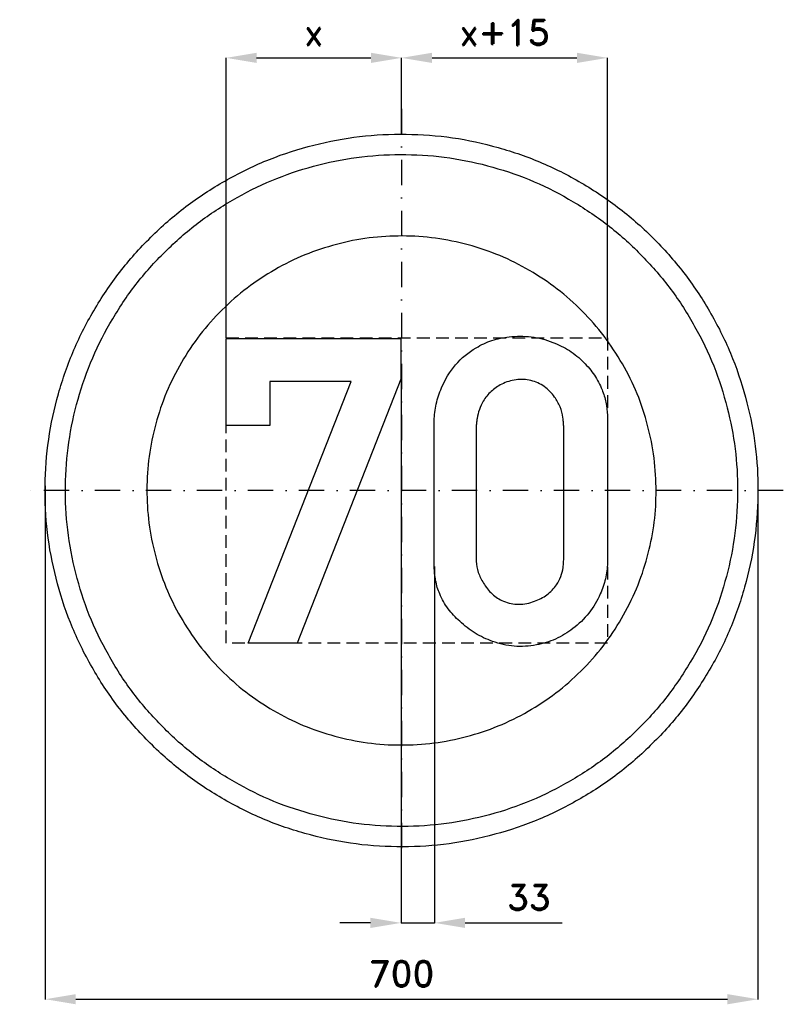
# Model space of a CAD drawing. Header units: millimetres. Extents: x -375 to 375, y -505 to 463.
import ezdxf

# ---------------------------------------------------------------- set-up
doc = ezdxf.new("R2010")
doc.units = ezdxf.units.MM
doc.header["$LTSCALE"] = 5
doc.linetypes.add('ČERCHOVANÁX2', pattern=[2, 1, -0.5, 0, -0.5])
doc.linetypes.add('ČÁRKOVANÁX2', pattern=[1.5, 1, -0.5])
doc.layers.add('Kóty', color=2, linetype='Continuous')
doc.layers.add('Značka', color=7, linetype='Continuous')
doc.styles.get("Standard").update_dxf_attribs({"font": 'romand.shx', "height": 25})
doc.dimstyles.get("Standard").update_dxf_attribs({"dimtxt": 25, "dimasz": 30, "dimexe": 0.18, "dimexo": 0.0625, "dimgap": 12.5, "dimtad": 1, "dimdec": 0, "dimzin": 0, "dimdsep": 46, "dimtxsty": 'Standard', "dimcen": 0.09, "dimadec": 0, "dimazin": 0, "dimtfac": 1, "dimtdec": 0, "dimtofl": 0, "dimtmove": 0, "dimatfit": 3, "dimfxl": 1, "dimtolj": 1, "dimtzin": 0, "dimarcsym": 0})

# ---------------------------------------------------------------- blocks, each defined once
blk = doc.blocks.new('*D2')
at = {"layer": 'Defpoints', "color": 0, "transparency": 16777216}
for p in [(-349.92, 4.7), (350.05, 0.12), (350.05, -499.82)]:
    blk.add_point(p, dxfattribs=at)
at = {"layer": 'Kóty', "color": 0, "lineweight": -2, "transparency": 16777216}
for p, q in [((-349.92, 4.64), (-349.92, -500)), ((350.05, 0.06), (350.05, -500)), ((-319.92, -499.82), (320.05, -499.82))]:
    blk.add_line(p, q, dxfattribs=at)
at = {"layer": 'Kóty', "color": 0, "transparency": 16777216}
for points in [[(-319.92, -494.82), (-319.92, -504.82), (-349.92, -499.82)], [(320.05, -494.82), (320.05, -504.82), (350.05, -499.82)]]:
    blk.add_solid(points, dxfattribs=at)
at = {"layer": 'Kóty', "color": 0, "transparency": 16777216, "insert": (0.06, -474.82), "char_height": 25, "attachment_point": 5}
blk.add_mtext('\\A1;700', dxfattribs=at)

msp = doc.modelspace()

# ---------------------------------------------------------------- linework, layer by layer
at = {"layer": 'Kóty'}
for p, q in [((-172.31, 150.06), (-172.31, 425.21)), ((-142.31, 425.03), (-30, 425.03)), ((0, 350.03), (0, 425.21)), ((30, 425.03), (172.31, 425.03)), ((202.31, 150.06), (202.31, 425.21)), ((-0.47, 109.22), (-0.47, -425)), ((32.43, -74.78), (32.43, -425)), ((-30.47, -424.82), (-60.47, -424.82)), ((62.43, -424.82), (157.91, -424.82))]:
    msp.add_line(p, q, dxfattribs=at)
msp.add_lwpolyline([(-0.47, -424.82), (32.43, -424.82)], dxfattribs=at)
for points in [[(-142.31, 430.03), (-142.31, 420.03), (-172.31, 425.03)], [(-30, 430.03), (-30, 420.03), (0, 425.03)], [(30, 430.03), (30, 420.03), (0, 425.03)], [(172.31, 430.03), (172.31, 420.03), (202.31, 425.03)], [(-30.47, -419.82), (-30.47, -429.82), (-0.47, -424.82)], [(62.43, -419.82), (62.43, -429.82), (32.43, -424.82)]]:
    msp.add_solid(points, dxfattribs=at)
at = {"layer": 'Značka', "color": 6, "linetype": 'ČERCHOVANÁX2', "lineweight": 25, "ltscale": 5}
for p, q in [((0, 375), (0, -375)), ((375, 0), (-375, 0))]:
    msp.add_line(p, q, dxfattribs=at)
at = {"layer": 'Značka', "color": 5}
for points in [[(350, 0, -0.001625), (349.99, -2.29), (349.97, -4.58, -0.032168), (346.49, -50.21, -0.035721), (336.86, -95, -0.036668), (321.83, -138.26, -0.034758), (300.79, -178.95, -0.034053), (274.96, -216.77, -0.034445), (244.23, -250.71, -0.03455), (209.51, -280.56, -0.03444), (171.02, -305.37, -0.034409), (129.75, -325.22, -0.034438), (86.15, -339.23, -0.034425), (41.16, -347.72, -0.034424), (-4.58, -349.97, -0.034419), (-50.24, -346.53, -0.034407), (-95, -336.86, -0.034408), (-138.22, -321.72, -0.034422), (-178.95, -300.79, -0.034412), (-216.78, -274.98, -0.034416), (-250.71, -244.23, -0.03441), (-280.56, -209.5, -0.03441), (-305.37, -171.02, -0.034415), (-325.22, -129.75, -0.034415), (-339.23, -86.15, -0.034419), (-347.72, -41.16, -0.034415), (-349.97, 4.58, -0.034418), (-346.53, 50.24, -0.034417), (-336.86, 95, -0.034422), (-321.72, 138.22, -0.034426), (-300.79, 178.95, -0.03442), (-274.98, 216.78, -0.034413), (-244.23, 250.71, -0.034403), (-209.5, 280.56, -0.034421), (-171.02, 305.37, -0.034408), (-129.75, 325.22, -0.034417), (-86.15, 339.23, -0.034422), (-41.16, 347.72, -0.034424), (4.58, 349.97, -0.034419), (50.24, 346.53, -0.034406), (95, 336.86, -0.034428), (138.22, 321.71, -0.034446), (178.95, 300.79, -0.03443), (216.77, 274.98, -0.034407), (250.71, 244.23, -0.034396), (280.57, 209.5, -0.034484), (305.37, 171.02, -0.034412), (325.2, 129.76, -0.034079), (339.23, 86.15, -0.032792), (347.51, 43.38, -0.034265), (350, 0)], [(32.16, 63.12, -0.001975), (32.13, 65.81, -0.005951), (32.16, 68.5, -0.049018), (34.12, 84.9, -0.049992), (39.31, 100.75, -0.079537), (53.09, 123.39, -0.089088), (73.34, 140.16, -0.059796), (88.84, 147.33, -0.052016), (105.59, 150.91, -0.062015), (127.44, 150.93, -0.064499), (148.56, 145.53, -0.055439), (164.89, 137.36, -0.055486), (179.03, 125.81, -0.051111), (189.41, 113.33, -0.054898), (196.94, 98.97, -0.045234), (200.77, 86.64, -0.045979), (202.31, 73.88, -0.012299), (202.39, 69.4, -0.004111), (202.31, 64.94), (202.31, -65.81), (202.34, -68.5), (202.31, -71.19, -0.051775), (200.29, -86.74, -0.049696), (195.16, -101.66, -0.066799), (183.98, -120.43, -0.065907), (168.28, -135.66, -0.061098), (151.37, -145.97, -0.064142), (132.47, -151.78, -0.069662), (110.71, -152.94, -0.067452), (89.47, -148.22, -0.056808), (72.34, -140.11, -0.049589), (57.22, -128.5, -0.048055), (45.79, -116.12, -0.06588), (37.53, -101.66, -0.054767), (33.55, -88.5, -0.042362), (32.16, -74.78, -0.009254), (32.1, -70.29, -0.003098), (32.16, -65.81), (32.16, 63.12)], [(73.34, 63.12), (73.34, -65.81), (73.32, -67.61, 0.009644), (73.34, -69.41, 0.073871), (75.44, -80.51, 0.059522), (80.5, -90.91, 0.070727), (89, -101.59, 0.09458), (100.22, -108.81, 0.108402), (115.22, -111.78, 0.087553), (130.66, -108.81, 0.078159), (142.85, -102.47, 0.088168), (152.16, -92.69, 0.061769), (156.53, -84.51, 0.061183), (158.78, -75.56, 0.025195), (159.21, -70.7, 0.008391), (159.31, -65.81), (159.31, 63.12, 0.005506), (159.03, 67.37, 0.0165), (158.56, 71.59, 0.058319), (155.73, 82.15, 0.064726), (150.38, 91.78, 0.088089), (140.19, 102.02, 0.097887), (127.09, 107.91, 0.099845), (112.5, 108.82, 0.088275), (98.44, 104.34, 0.07416), (88.09, 97.31, 0.075677), (80.34, 87.66, 0.052596), (76.48, 79.54, 0.046071), (74.28, 70.84, 0.01432), (73.74, 66.99, 0.004785), (73.34, 63.12)]]:
    msp.add_lwpolyline(points, format="xyb", dxfattribs=at)
at = {"layer": 'Značka', "color": 1}
for points in [[(330, 0, -0.001639), (329.99, -2.16), (329.97, -4.32, -0.032167), (326.69, -47.34, -0.035725), (317.61, -89.58, -0.036665), (303.44, -130.36, -0.034751), (283.6, -168.73, -0.034042), (259.25, -204.39, -0.034442), (230.27, -236.38, -0.034571), (197.54, -264.53, -0.03443), (161.24, -287.92, -0.034374), (122.33, -306.64, -0.034411), (81.23, -319.85, -0.034418), (38.8, -327.85, -0.034426), (-4.32, -329.97, -0.03444), (-47.37, -326.73, -0.034411), (-89.58, -317.61, -0.034427), (-130.32, -303.33, -0.034405), (-168.73, -283.6, -0.034412), (-204.39, -259.27, -0.034408), (-236.38, -230.27, -0.034409), (-264.53, -197.53, -0.034412), (-287.92, -161.25, -0.034422), (-306.64, -122.34, -0.034411), (-319.85, -81.23, -0.034422), (-327.85, -38.8, -0.034418), (-329.97, 4.32, -0.034417), (-326.73, 47.37, -0.034418), (-317.61, 89.58, -0.03442), (-303.33, 130.32, -0.034415), (-283.6, 168.73, -0.034423), (-259.27, 204.39, -0.034424), (-230.27, 236.38, -0.034421), (-197.53, 264.53, -0.034409), (-161.25, 287.92, -0.034412), (-122.34, 306.64, -0.034389), (-81.23, 319.85, -0.034393), (-38.8, 327.85, -0.034404), (4.32, 329.97, -0.03444), (47.37, 326.73, -0.03441), (89.57, 317.61, -0.034384), (130.32, 303.33, -0.03441), (168.73, 283.6, -0.034394), (204.39, 259.27, -0.034399), (236.38, 230.27, -0.034424), (264.53, 197.53, -0.034483), (287.92, 161.25, -0.034408), (306.62, 122.35, -0.034074), (319.85, 81.23, -0.03279), (327.65, 40.91, -0.034264), (330, 0)], [(250, 0), (249.99, 1.64), (249.98, 3.27, 0.032168), (247.49, 35.86, 0.035728), (240.61, 67.86, 0.036668), (229.88, 98.76, 0.034741), (214.85, 127.82, 0.034042), (196.4, 154.84, 0.034443), (174.45, 179.08, 0.034576), (149.65, 200.4, 0.034421), (122.15, 218.12, 0.03439), (92.68, 232.3, 0.034462), (61.54, 242.31, 0.034437), (29.4, 248.37, 0.034411), (-3.27, 249.98, 0.03444), (-35.89, 247.52, 0.034403), (-67.86, 240.61, 0.034424), (-98.73, 229.8, 0.034444), (-127.82, 214.85, 0.034412), (-154.84, 196.41, 0.034406), (-179.08, 174.45, 0.034418), (-200.4, 149.65, 0.034424), (-218.12, 122.16, 0.034423), (-232.3, 92.68, 0.034408), (-242.31, 61.54, 0.034415), (-248.37, 29.4, 0.034416), (-249.98, -3.27, 0.034419), (-247.52, -35.89, 0.03441), (-240.61, -67.86, 0.034422), (-229.8, -98.73, 0.034408), (-214.85, -127.82, 0.034422), (-196.41, -154.84, 0.034445), (-174.45, -179.08, 0.034454), (-149.65, -200.4, 0.034443), (-122.16, -218.12, 0.034435), (-92.68, -232.3, 0.034433), (-61.54, -242.31, 0.034434), (-29.4, -248.37, 0.034411), (3.27, -249.98, 0.03444), (35.89, -247.52, 0.034402), (67.86, -240.61, 0.034424), (98.73, -229.8, 0.034396), (127.82, -214.85, 0.034388), (154.84, -196.42, 0.034402), (179.08, -174.45, 0.034419), (200.4, -149.64, 0.034468), (218.12, -122.16, 0.034418), (232.29, -92.69, 0.034087), (242.31, -61.54, 0.032786), (248.22, -30.99, 0.03426), (250, 0)]]:
    msp.add_lwpolyline(points, format="xyb", dxfattribs=at)
at = {"layer": 'Značka', "color": 6, "linetype": 'ČÁRKOVANÁX2', "ltscale": 2.5}
msp.add_lwpolyline([(-172.31, -150), (-172.31, 150), (202.31, 150), (202.31, -150), (-172.31, -150)], dxfattribs=at)
at = {"layer": 'Značka', "color": 5}
msp.add_lwpolyline([(-150.62, -149.97), (-49.31, 106.91), (-129.22, 106.91), (-129.22, 63.97), (-172.31, 63.97), (-172.31, 149.34), (-0.78, 149.34), (-0.78, 109.28), (-102.56, -149.97), (-150.62, -149.97)], dxfattribs=at)

# ---------------------------------------------------------------- texts
at = {"layer": 'Kóty', "char_height": 25, "attachment_point": 5}
for s, insert in [('\\A1;x', (-86.16, 450.03)), ('\\A1;x+15', (101.16, 450.03)), ('\\A1;33', (125.17, -399.82))]:
    msp.add_mtext(s, dxfattribs=dict(at, insert=insert))

# ---------------------------------------------------------------- dimensions: what is measured, and where the dimension line sits
at = {"layer": 'Kóty'}
dim = msp.add_linear_dim(base=(350.05, -499.82), p1=(-349.92, 4.7), p2=(350.05, 0.12), dimstyle='Standard', dxfattribs=at)
dim.commit()
dim.dimension.update_dxf_attribs({"geometry": '*D2', "text_midpoint": (0.06, -474.82)})

doc.saveas('drawing.dxf')
